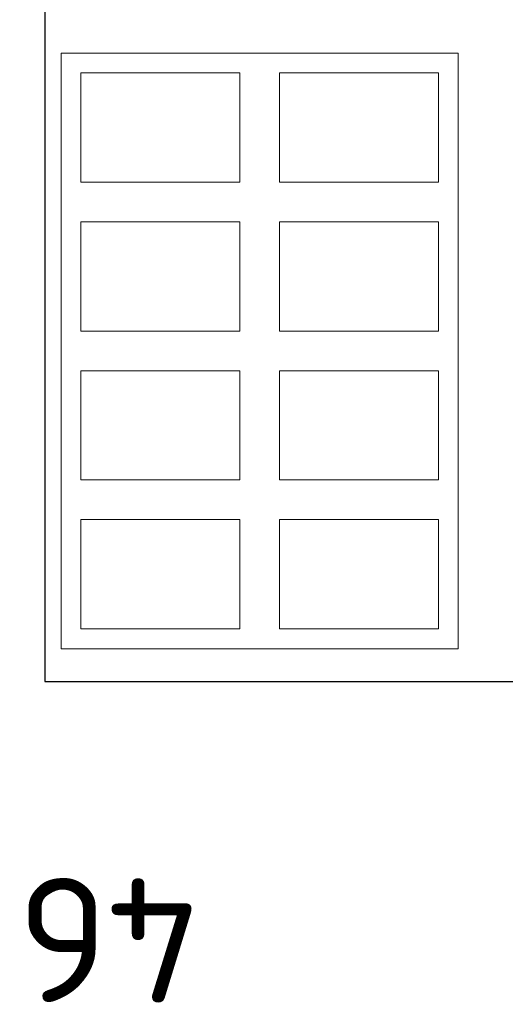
# Model space of a CAD drawing. Header units: millimetres. Extents: x -59761 to 112741, y -57975 to 46221.
# Tile 114 of 132: x 1587 to 2076, y -1337 to -346. Entities that reach past the tile are written whole.
import ezdxf

# ---------------------------------------------------------------- set-up
doc = ezdxf.new("R2010")
doc.units = ezdxf.units.MM
doc.layers.add('Equip2D', color=250, linetype='Continuous')
doc.layers.add('EquipAnnot', color=5, linetype='Continuous')
doc.styles.add('GOST прямой', font='isocpeur.ttf', dxfattribs={"height": 2.5})

# ---------------------------------------------------------------- blocks, each defined once
blk = doc.blocks.new('A$C319aa859')
at = {"color": 0, "linetype": 'Continuous', "lineweight": 0}
for p, q in [((11906.31, 4804.1), (11506.31, 4804.1)), ((11506.31, 4804.1), (11506.31, 4204.1)), ((11906.31, 4204.1), (11906.31, 4804.1)), ((11526.31, 4784.1), (11686.31, 4784.1)), ((11526.31, 4674.1), (11526.31, 4784.1)), ((11686.31, 4784.1), (11686.31, 4674.1)), ((11726.31, 4784.1), (11886.31, 4784.1)), ((11726.31, 4674.1), (11726.31, 4784.1)), ((11886.31, 4784.1), (11886.31, 4674.1)), ((11686.31, 4674.1), (11526.31, 4674.1)), ((11886.31, 4674.1), (11726.31, 4674.1)), ((11526.31, 4634.1), (11686.31, 4634.1)), ((11526.31, 4524.1), (11526.31, 4634.1)), ((11686.31, 4634.1), (11686.31, 4524.1)), ((11726.31, 4634.1), (11886.31, 4634.1)), ((11726.31, 4524.1), (11726.31, 4634.1)), ((11886.31, 4634.1), (11886.31, 4524.1)), ((11686.31, 4524.1), (11526.31, 4524.1)), ((11886.31, 4524.1), (11726.31, 4524.1)), ((11526.31, 4484.1), (11686.31, 4484.1)), ((11526.31, 4374.1), (11526.31, 4484.1)), ((11686.31, 4484.1), (11686.31, 4374.1)), ((11726.31, 4484.1), (11886.31, 4484.1)), ((11726.31, 4374.1), (11726.31, 4484.1)), ((11886.31, 4484.1), (11886.31, 4374.1)), ((11686.31, 4374.1), (11526.31, 4374.1)), ((11886.31, 4374.1), (11726.31, 4374.1)), ((11526.31, 4334.1), (11686.31, 4334.1)), ((11526.31, 4224.1), (11526.31, 4334.1)), ((11686.31, 4334.1), (11686.31, 4224.1)), ((11726.31, 4334.1), (11886.31, 4334.1)), ((11726.31, 4224.1), (11726.31, 4334.1)), ((11886.31, 4334.1), (11886.31, 4224.1)), ((11686.31, 4224.1), (11526.31, 4224.1)), ((11886.31, 4224.1), (11726.31, 4224.1)), ((11506.31, 4204.1), (11906.31, 4204.1))]:
    blk.add_line(p, q, dxfattribs=at)
blk = doc.blocks.new('Органайзер')
at = {"layer": 'Equip2D'}
blk.add_blockref('A$C319aa859', (-11506.31, -4204.1), dxfattribs=at)
at = {"layer": 'EquipAnnot', "style": 'GOST прямой'}
blk.add_attdef('НОМЕР', (-97.49, 308.34), '', height=2.5, dxfattribs=at)
at = {"layer": 'EquipAnnot', "style": 'GOST прямой', "flags": 1}
blk.add_attdef('НАИМЕНОВАНИЕ', (0, 0), '', height=125, dxfattribs=at)

msp = doc.modelspace()

# ---------------------------------------------------------------- linework, layer by layer
msp.add_lwpolyline([(3612, -312), (1612, -312), (1612, -1012), (3612, -1012)], close=True)

# ---------------------------------------------------------------- block references
ref = msp.add_blockref('Органайзер', (1628.29, -979.11, 150))
ref.add_attrib('НОМЕР', '46', (1768.63, -1210, 150), dxfattribs={"layer": 'EquipAnnot', "height": 125, "rotation": 180, "style": 'GOST прямой'})

doc.saveas('drawing.dxf')
